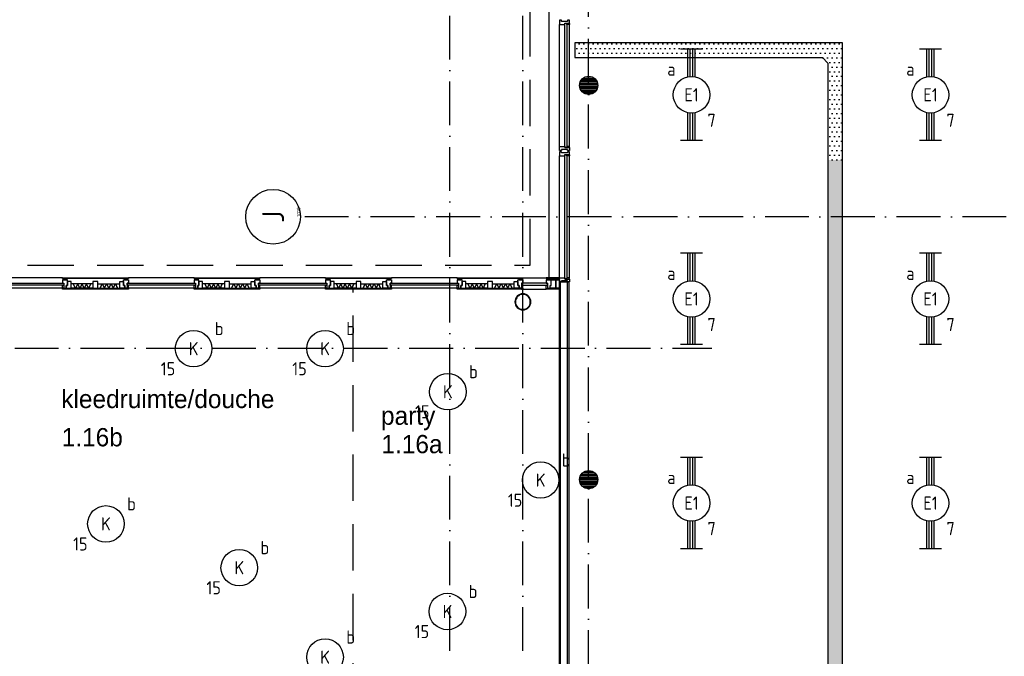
# Model space of a CAD drawing. Header units: millimetres. Extents: x 84333 to 240712, y -2244 to 84291.
# Tile 75 of 88: x 190631 to 204107, y 60756 to 69476. Entities that reach past the tile are written whole.
import ezdxf
from ezdxf.enums import TextEntityAlignment as Align

# ---------------------------------------------------------------- set-up
doc = ezdxf.new("R2010")
doc.units = ezdxf.units.MM
doc.header["$LTSCALE"] = 100
doc.linetypes.add('DASHDOT', pattern=[9, 6, -1.5, 0, -1.5])
doc.linetypes.add('HIDDEN', pattern=[9.525, 6.35, -3.175])
doc.layers.get('0').update_dxf_attribs({"linetype": 'CONTINUOUS'})
for name, color, linetype in [('AFDELING', 4, 'CONTINUOUS'), ('AL$1----_MAATVOERING', 7, 'CONTINUOUS'), ('AL$7----_STRAMIEN', 1, 'DASHDOT'), ('AL21----_BUITENWAND', 4, 'CONTINUOUS'), ('AL21K---_ISOLATIE', 1, 'CONTINUOUS'), ('AL22----_BINNENWAND', 7, 'CONTINUOUS'), ('AL28----_KONSTRUKTIE', 3, 'CONTINUOUS'), ('AL31----_BUITENKOZ', 7, 'CONTINUOUS'), ('ALN-----_BLOCKNAAM', 2, 'CONTINUOUS'), ('ALXAA---_GEWBETON', 12, 'CONTINUOUS'), ('ALXOU---_GLAS', 7, 'CONTINUOUS'), ('BOUW', 8, 'CONTINUOUS'), ('EB63101-_ATTRIB', 2, 'CONTINUOUS'), ('EL63101-_LICHT-ARM', 3, 'CONTINUOUS'), ('EL6441--_DATACOM', 3, 'CONTINUOUS'), ('KABELGGOOT1', 8, 'CONTINUOUS')]:
    doc.layers.add(name, color=color, linetype=linetype)
doc.styles.add('1_8', font='ISO', dxfattribs={"height": 1.8})
doc.styles.add('BURO-025', font='BUROFONT.shx', dxfattribs={"height": 250})
doc.styles.get("Standard").update_dxf_attribs({"font": 'iso.shx'})
doc.styles.add('TECHNIC', font='technic_.ttf')
pattern_1 = [(8e-14, (39793.956, 199192.7), (31.75, 63.5), [0, -63.5])]

# ---------------------------------------------------------------- blocks, each defined once
blk = doc.blocks.new('EJ3T20')
at = {"color": 0}
for p, q in [((-6.25, -1.5), (-6.25, 1.5)), ((6.25, -1.5), (6.25, 1.5)), ((-6.25, 0.52), (-2.44, 0.52)), ((-6.25, 0.17), (-2.49, 0.17)), ((2.44, 0.52), (6.25, 0.52)), ((2.49, 0.17), (6.25, 0.17)), ((-6.25, -0.17), (-2.49, -0.17)), ((-6.25, -0.52), (-2.44, -0.52)), ((2.44, -0.52), (6.25, -0.52)), ((2.49, -0.17), (6.25, -0.17))]:
    blk.add_line(p, q, dxfattribs=at)
blk.add_circle((0, 0), 2.5, dxfattribs=at)
at = {"color": 0, "style": '1_8'}
for tag, flags, p in [('SCHAK', 8, (3.5, 2.75)), ('A_CODE', 8, (0, 0)), ('GROEP', 8, (-3.5, -2.75)), ('KAST', 9, (3.5, -2.75))]:
    blk.add_attdef(tag, text='', height=1.8, dxfattribs=dict(at, flags=flags)).set_placement(p, align=Align.MIDDLE)
blk = doc.blocks.new('ES3G00')
at = {"color": 0}
blk.add_circle((0, 0), 2.5, dxfattribs=at)
at = {"color": 0, "style": '1_8'}
for tag, flags, p in [('SCHAK', 8, (3.5, 2.75)), ('A_CODE', 8, (0, 0)), ('GROEP', 8, (-3.5, -2.75)), ('KAST', 9, (3.5, -2.75))]:
    blk.add_attdef(tag, text='', height=1.8, dxfattribs=dict(at, flags=flags)).set_placement(p, align=Align.MIDDLE)
blk = doc.blocks.new('1010')
at = {"layer": 'AL$7----_STRAMIEN', "color": 7, "linetype": 'Continuous'}
blk.add_circle((0, 750), 750, dxfattribs=at)
at = {"layer": 'AL$7----_STRAMIEN', "color": 3, "linetype": 'Continuous'}
blk.add_attdef('STR-NAAM', text='', height=600, rotation=360, dxfattribs=at).set_placement((0, 750), align=Align.MIDDLE)
at = {"layer": 'ALN-----_BLOCKNAAM', "linetype": 'Continuous'}
blk.add_text('1010', height=100, dxfattribs=at).set_placement((0, 0))
blk = doc.blocks.new('A$C13e6995e')
at = {"layer": 'KABELGGOOT1'}
h = blk.add_hatch(dxfattribs=at)
h.set_pattern_fill('DOTS', color=256, scale=40, style=0)
h.set_pattern_definition(pattern_1)
h.paths.add_polyline_path([(116349, 71401), (113895, 71401), (113895, 71201), (116349, 71201)])
h.paths.add_polyline_path([(117561, 71401), (116349, 71401), (116349, 71201), (117286, 71201), (117361, 71126), (117361, 69796), (117561, 69796)])
h = blk.add_hatch(dxfattribs=at)
h.set_pattern_fill('DOTS', color=256, scale=40, style=0)
h.set_pattern_definition(pattern_1)
h.paths.add_polyline_path([(117561, 68042), (117361, 68042), (117361, 61725), (117561, 61725)])
h.paths.add_polyline_path([(117561, 61725), (117361, 61725), (117361, 60006), (117561, 60006)])
h.paths.add_polyline_path([(117561, 69796), (117361, 69796), (117361, 68042), (117561, 68042)])
at = {"layer": 'AL$1----_MAATVOERING', "color": 8, "linetype": 'HIDDEN'}
for p, q in [((113285, 68357), (113285, 77820)), ((98785, 68356), (113285, 68357))]:
    blk.add_line(p, q, dxfattribs=at)
at = {"layer": 'AL$7----_STRAMIEN'}
blk.add_line((87328, 67220), (115772, 67220), dxfattribs=at)
at = {"layer": 'AL$7----_STRAMIEN', "color": 1}
for points in [[(112185, 63073), (112185, 79257)], [(113185, 63073), (113185, 79257)], [(114085, 56456), (114085, 79257)], [(152204, 69020), (110185, 69020)]]:
    blk.add_lwpolyline(points, dxfattribs=at)
at = {"layer": 'AL21----_BUITENWAND', "color": 8}
blk.add_line((113545, 68185), (113545, 77960), dxfattribs=at)
at = {"layer": 'AL21K---_ISOLATIE', "color": 8, "linetype": 'Continuous'}
for p, q in [((107301, 68104), (107002, 68104)), ((107062, 68044), (107032, 68104)), ((107032, 68104), (107058, 68044)), ((107092, 68104), (107062, 68044)), ((107122, 68044), (107092, 68104)), ((107152, 68104), (107122, 68044)), ((107182, 68044), (107152, 68104)), ((107212, 68104), (107182, 68044)), ((107242, 68044), (107212, 68104)), ((107271, 68104), (107242, 68044)), ((107246, 68044), (107271, 68104)), ((107368, 68104), (107668, 68104)), ((107424, 68104), (107398, 68044)), ((107398, 68044), (107428, 68104)), ((107428, 68104), (107458, 68044)), ((107458, 68044), (107488, 68104)), ((107488, 68104), (107518, 68044)), ((107518, 68044), (107548, 68104)), ((107548, 68104), (107578, 68044)), ((107578, 68044), (107608, 68104)), ((107608, 68104), (107638, 68044)), ((107638, 68044), (107612, 68104)), ((109101, 68104), (108802, 68104)), ((108862, 68044), (108832, 68104)), ((108832, 68104), (108858, 68044)), ((108892, 68104), (108862, 68044)), ((108922, 68044), (108892, 68104)), ((108952, 68104), (108922, 68044)), ((108982, 68044), (108952, 68104)), ((109012, 68104), (108982, 68044)), ((109042, 68044), (109012, 68104)), ((109071, 68104), (109042, 68044)), ((109046, 68044), (109071, 68104)), ((109168, 68104), (109468, 68104)), ((109224, 68104), (109198, 68044)), ((109198, 68044), (109228, 68104)), ((109228, 68104), (109258, 68044)), ((109258, 68044), (109288, 68104)), ((109288, 68104), (109318, 68044)), ((109318, 68044), (109348, 68104)), ((109348, 68104), (109378, 68044)), ((109378, 68044), (109408, 68104)), ((109408, 68104), (109438, 68044)), ((109438, 68044), (109412, 68104)), ((110901, 68104), (110602, 68104)), ((110662, 68044), (110632, 68104)), ((110632, 68104), (110658, 68044)), ((110692, 68104), (110662, 68044)), ((110722, 68044), (110692, 68104)), ((110752, 68104), (110722, 68044)), ((110782, 68044), (110752, 68104)), ((110812, 68104), (110782, 68044)), ((110842, 68044), (110812, 68104)), ((110871, 68104), (110842, 68044)), ((110846, 68044), (110871, 68104)), ((110968, 68104), (111268, 68104)), ((111024, 68104), (110998, 68044)), ((110998, 68044), (111028, 68104)), ((111028, 68104), (111058, 68044)), ((111058, 68044), (111088, 68104)), ((111088, 68104), (111118, 68044)), ((111118, 68044), (111148, 68104)), ((111148, 68104), (111178, 68044)), ((111178, 68044), (111208, 68104)), ((111208, 68104), (111238, 68044)), ((111238, 68044), (111212, 68104)), ((112701, 68104), (112402, 68104)), ((112462, 68044), (112432, 68104)), ((112432, 68104), (112458, 68044)), ((112492, 68104), (112462, 68044)), ((112522, 68044), (112492, 68104)), ((112552, 68104), (112522, 68044)), ((112582, 68044), (112552, 68104)), ((112612, 68104), (112582, 68044)), ((112642, 68044), (112612, 68104)), ((112671, 68104), (112642, 68044)), ((112646, 68044), (112671, 68104)), ((112768, 68104), (113068, 68104)), ((112824, 68104), (112798, 68044)), ((112798, 68044), (112828, 68104)), ((112828, 68104), (112858, 68044)), ((112858, 68044), (112888, 68104)), ((112888, 68104), (112918, 68044)), ((112918, 68044), (112948, 68104)), ((112948, 68104), (112978, 68044)), ((112978, 68044), (113008, 68104)), ((113008, 68104), (113038, 68044)), ((113038, 68044), (113012, 68104)), ((107301, 68044), (107002, 68044)), ((107368, 68044), (107668, 68044)), ((109101, 68044), (108802, 68044)), ((109168, 68044), (109468, 68044)), ((110901, 68044), (110602, 68044)), ((110968, 68044), (111268, 68044)), ((112701, 68044), (112402, 68044)), ((112768, 68044), (113068, 68044))]:
    blk.add_line(p, q, dxfattribs=at)
at = {"layer": 'AL22----_BINNENWAND', "color": 8}
for p, q in [((113687, 62258), (113687, 68129)), ((113687, 68129), (113812, 68129)), ((113812, 68129), (113812, 62258))]:
    blk.add_line(p, q, dxfattribs=at)
at = {"layer": 'AL22----_BINNENWAND', "color": 8, "linetype": 'Continuous'}
for p, q in [((113702, 62258), (113702, 68129)), ((113797, 62258), (113797, 68129))]:
    blk.add_line(p, q, dxfattribs=at)
at = {"layer": 'AL22----_BINNENWAND', "color": 8, "linetype": 'HIDDEN'}
blk.add_line((110860, 62270), (110860, 68022), dxfattribs=at)
at = {"layer": 'AL28----_KONSTRUKTIE', "color": 8}
for centre in [(114085, 70820), (114085, 65420)]:
    blk.add_circle(centre, 125, dxfattribs=at)
for radius, start, end in [(110, 0, 180), (102, 0, 180), (110, 180, 0), (102, 180, 0)]:
    blk.add_arc((113185, 67855), radius, start, end, dxfattribs=at)
at = {"layer": 'AL31----_BUITENKOZ', "color": 8, "linetype": 'Continuous'}
for p, q in [((113692, 71711), (113686, 71711)), ((113686, 71711), (113686, 71692)), ((113706, 71711), (113692, 71711)), ((113715, 71711), (113706, 71711)), ((113706, 71711), (113706, 71711)), ((113715, 71697), (113715, 71711)), ((113795, 71697), (113715, 71697)), ((113805, 71711), (113795, 71711)), ((113795, 71711), (113795, 71697)), ((113819, 71711), (113805, 71711)), ((113805, 71711), (113805, 71711)), ((113825, 71711), (113819, 71711)), ((113825, 71672), (113825, 71711)), ((113686, 71692), (113686, 71655)), ((113686, 71655), (113693, 71655)), ((113693, 71655), (113697, 71655)), ((113697, 71655), (113705, 71655)), ((113705, 71655), (113758, 71655)), ((113758, 71655), (113758, 71672)), ((113758, 71672), (113825, 71672)), ((113788, 71672), (113820, 71672)), ((113788, 71655), (113788, 71672)), ((113825, 71655), (113788, 71655)), ((113820, 71672), (113820, 71667)), ((113820, 71667), (113825, 71667)), ((113825, 71667), (113825, 71655)), ((113686, 69948), (113686, 69985)), ((113686, 69985), (113693, 69985)), ((113686, 69929), (113686, 69948)), ((113693, 69985), (113697, 69985)), ((113697, 69985), (113705, 69985)), ((113705, 69985), (113758, 69985)), ((113795, 69943), (113715, 69943)), ((113715, 69943), (113715, 69929)), ((113758, 69985), (113758, 69968)), ((113758, 69968), (113825, 69968)), ((113825, 69985), (113788, 69985)), ((113788, 69985), (113788, 69968)), ((113788, 69968), (113820, 69968)), ((113795, 69929), (113795, 69943)), ((113820, 69968), (113820, 69973)), ((113820, 69973), (113825, 69973)), ((113825, 69973), (113825, 69985)), ((113825, 69968), (113825, 69929)), ((113692, 69929), (113686, 69929)), ((113692, 69911), (113686, 69911)), ((113686, 69911), (113686, 69892)), ((113686, 69892), (113686, 69855)), ((113686, 69855), (113693, 69855)), ((113705, 69929), (113692, 69929)), ((113706, 69911), (113692, 69911)), ((113693, 69855), (113697, 69855)), ((113697, 69855), (113705, 69855)), ((113715, 69929), (113705, 69929)), ((113705, 69929), (113705, 69929)), ((113705, 69855), (113758, 69855)), ((113715, 69911), (113706, 69911)), ((113706, 69911), (113706, 69911)), ((113715, 69897), (113715, 69911)), ((113795, 69897), (113715, 69897)), ((113758, 69855), (113758, 69872)), ((113758, 69872), (113825, 69872)), ((113788, 69872), (113820, 69872)), ((113788, 69855), (113788, 69872)), ((113825, 69855), (113788, 69855)), ((113805, 69929), (113795, 69929)), ((113805, 69911), (113795, 69911)), ((113795, 69911), (113795, 69897)), ((113819, 69929), (113805, 69929)), ((113805, 69929), (113805, 69929)), ((113819, 69911), (113805, 69911)), ((113805, 69911), (113805, 69911)), ((113825, 69929), (113819, 69929)), ((113825, 69911), (113819, 69911)), ((113820, 69872), (113820, 69867)), ((113820, 69867), (113825, 69867)), ((113825, 69872), (113825, 69911)), ((113825, 69867), (113825, 69855)), ((113686, 68148), (113686, 68185)), ((113686, 68185), (113693, 68185)), ((113686, 68129), (113686, 68148)), ((113692, 68129), (113686, 68129)), ((113705, 68129), (113692, 68129)), ((113693, 68185), (113697, 68185)), ((113697, 68185), (113705, 68185)), ((113705, 68185), (113758, 68185)), ((113715, 68129), (113705, 68129)), ((113705, 68129), (113705, 68129)), ((113795, 68143), (113715, 68143)), ((113715, 68143), (113715, 68129)), ((113758, 68185), (113758, 68168)), ((113758, 68168), (113825, 68168)), ((113825, 68185), (113788, 68185)), ((113788, 68185), (113788, 68168)), ((113788, 68168), (113820, 68168)), ((113795, 68129), (113795, 68143)), ((113805, 68129), (113795, 68129)), ((113819, 68129), (113805, 68129)), ((113805, 68129), (113805, 68129)), ((113825, 68129), (113819, 68129)), ((113820, 68168), (113820, 68173)), ((113820, 68173), (113825, 68173)), ((113825, 68173), (113825, 68185)), ((113825, 68168), (113825, 68129))]:
    blk.add_line(p, q, dxfattribs=at)
at = {"layer": 'AL31----_BUITENKOZ', "color": 8}
for p, q in [((113686, 69985), (113686, 71655)), ((113825, 69985), (113825, 71655)), ((113686, 68185), (113686, 69855)), ((113825, 68185), (113825, 69855)), ((106885, 68185), (105985, 68185)), ((106885, 68173), (106885, 68185)), ((106885, 68185), (107785, 68185)), ((107785, 68173), (106885, 68173)), ((106952, 68158), (106885, 68158)), ((106885, 68158), (106885, 68113)), ((106885, 68113), (106902, 68113)), ((106885, 68044), (106885, 68083)), ((106885, 68083), (106902, 68083)), ((106938, 68173), (106895, 68173)), ((106895, 68173), (106895, 68158)), ((106895, 68158), (106938, 68158)), ((106902, 68113), (106902, 68044)), ((106902, 68083), (106902, 68044)), ((106952, 68079), (106935, 68079)), ((106935, 68079), (106935, 68044)), ((106935, 68044), (106935, 68079)), ((106935, 68079), (106952, 68079)), ((106938, 68158), (106938, 68173)), ((106952, 68079), (106952, 68158)), ((107002, 68134), (106952, 68134)), ((106952, 68134), (106952, 68079)), ((107002, 68044), (107002, 68134)), ((107368, 68134), (107301, 68134)), ((107301, 68134), (107301, 68044)), ((107368, 68044), (107368, 68134)), ((107668, 68044), (107668, 68134)), ((107668, 68134), (107718, 68134)), ((107718, 68079), (107718, 68158)), ((107718, 68158), (107785, 68158)), ((107718, 68134), (107718, 68079)), ((107735, 68079), (107718, 68079)), ((107718, 68079), (107735, 68079)), ((107732, 68158), (107732, 68173)), ((107732, 68173), (107775, 68173)), ((107775, 68158), (107732, 68158)), ((107735, 68044), (107735, 68079)), ((107735, 68079), (107735, 68044)), ((107785, 68113), (107768, 68113)), ((107768, 68113), (107768, 68044)), ((107768, 68083), (107768, 68044)), ((107785, 68083), (107768, 68083)), ((107775, 68173), (107775, 68158)), ((108685, 68185), (107785, 68185)), ((107785, 68185), (107785, 68173)), ((107785, 68158), (107785, 68113)), ((107785, 68044), (107785, 68083)), ((108685, 68173), (108685, 68185)), ((108685, 68185), (109585, 68185)), ((109585, 68173), (108685, 68173)), ((108752, 68158), (108685, 68158)), ((108685, 68158), (108685, 68113)), ((108685, 68113), (108702, 68113)), ((108685, 68044), (108685, 68083)), ((108685, 68083), (108702, 68083)), ((108738, 68173), (108695, 68173)), ((108695, 68173), (108695, 68158)), ((108695, 68158), (108738, 68158)), ((108702, 68113), (108702, 68044)), ((108702, 68083), (108702, 68044)), ((108735, 68044), (108735, 68079)), ((108735, 68079), (108752, 68079)), ((108752, 68079), (108735, 68079)), ((108735, 68079), (108735, 68044)), ((108738, 68158), (108738, 68173)), ((108752, 68079), (108752, 68158)), ((108802, 68134), (108752, 68134)), ((108752, 68134), (108752, 68079)), ((108802, 68044), (108802, 68134)), ((109168, 68134), (109101, 68134)), ((109101, 68134), (109101, 68044)), ((109168, 68044), (109168, 68134)), ((109468, 68044), (109468, 68134)), ((109468, 68134), (109518, 68134)), ((109518, 68079), (109518, 68158)), ((109518, 68158), (109585, 68158)), ((109518, 68134), (109518, 68079)), ((109535, 68079), (109518, 68079)), ((109518, 68079), (109535, 68079)), ((109532, 68158), (109532, 68173)), ((109532, 68173), (109575, 68173)), ((109575, 68158), (109532, 68158)), ((109535, 68044), (109535, 68079)), ((109535, 68079), (109535, 68044)), ((109585, 68113), (109568, 68113)), ((109568, 68113), (109568, 68044)), ((109568, 68083), (109568, 68044)), ((109585, 68083), (109568, 68083)), ((109575, 68173), (109575, 68158)), ((109585, 68185), (109585, 68173)), ((110485, 68185), (109585, 68185)), ((109585, 68158), (109585, 68113)), ((109585, 68044), (109585, 68083)), ((110485, 68173), (110485, 68185)), ((110485, 68185), (111385, 68185)), ((111385, 68173), (110485, 68173)), ((110552, 68158), (110485, 68158)), ((110485, 68158), (110485, 68113)), ((110485, 68113), (110502, 68113)), ((110485, 68044), (110485, 68083)), ((110485, 68083), (110502, 68083)), ((110538, 68173), (110495, 68173)), ((110495, 68173), (110495, 68158)), ((110495, 68158), (110538, 68158)), ((110502, 68113), (110502, 68044)), ((110502, 68083), (110502, 68044)), ((110535, 68044), (110535, 68079)), ((110535, 68079), (110552, 68079)), ((110552, 68079), (110535, 68079)), ((110535, 68079), (110535, 68044)), ((110538, 68158), (110538, 68173)), ((110552, 68079), (110552, 68158)), ((110602, 68134), (110552, 68134)), ((110552, 68134), (110552, 68079)), ((110602, 68044), (110602, 68134)), ((110968, 68134), (110901, 68134)), ((110901, 68134), (110901, 68044)), ((110968, 68044), (110968, 68134)), ((111268, 68044), (111268, 68134)), ((111268, 68134), (111318, 68134)), ((111318, 68079), (111318, 68158)), ((111318, 68158), (111385, 68158)), ((111318, 68134), (111318, 68079)), ((111318, 68079), (111335, 68079)), ((111335, 68079), (111318, 68079)), ((111332, 68158), (111332, 68173)), ((111332, 68173), (111375, 68173)), ((111375, 68158), (111332, 68158)), ((111335, 68079), (111335, 68044)), ((111335, 68044), (111335, 68079)), ((111385, 68113), (111368, 68113)), ((111368, 68113), (111368, 68044)), ((111368, 68083), (111368, 68044)), ((111385, 68083), (111368, 68083)), ((111375, 68173), (111375, 68158)), ((112285, 68185), (111385, 68185)), ((111385, 68185), (111385, 68173)), ((111385, 68158), (111385, 68113)), ((111385, 68044), (111385, 68083)), ((112285, 68173), (112285, 68185)), ((112285, 68185), (113185, 68185)), ((113185, 68173), (112285, 68173)), ((112352, 68158), (112285, 68158)), ((112285, 68158), (112285, 68113)), ((112285, 68113), (112302, 68113)), ((112285, 68044), (112285, 68083)), ((112285, 68083), (112302, 68083)), ((112338, 68173), (112295, 68173)), ((112295, 68173), (112295, 68158)), ((112295, 68158), (112338, 68158)), ((112302, 68113), (112302, 68044)), ((112302, 68083), (112302, 68044)), ((112352, 68079), (112335, 68079)), ((112335, 68079), (112335, 68044)), ((112335, 68044), (112335, 68079)), ((112335, 68079), (112352, 68079)), ((112338, 68158), (112338, 68173)), ((112352, 68079), (112352, 68158)), ((112402, 68134), (112352, 68134)), ((112352, 68134), (112352, 68079)), ((112402, 68044), (112402, 68134)), ((112768, 68134), (112701, 68134)), ((112701, 68134), (112701, 68044)), ((112768, 68044), (112768, 68134)), ((113068, 68044), (113068, 68134)), ((113068, 68134), (113118, 68134)), ((113118, 68079), (113118, 68158)), ((113118, 68158), (113185, 68158)), ((113118, 68134), (113118, 68079)), ((113135, 68079), (113118, 68079)), ((113118, 68079), (113135, 68079)), ((113132, 68158), (113132, 68173)), ((113132, 68173), (113175, 68173)), ((113175, 68158), (113132, 68158)), ((113135, 68044), (113135, 68079)), ((113135, 68079), (113135, 68044)), ((113185, 68113), (113168, 68113)), ((113168, 68113), (113168, 68044)), ((113168, 68083), (113168, 68029)), ((113185, 68083), (113168, 68083)), ((113175, 68173), (113175, 68158)), ((113185, 68185), (113505, 68185)), ((113185, 68185), (113185, 68173)), ((113185, 68158), (113185, 68113)), ((113185, 68029), (113185, 68083)), ((113506, 68185), (113505, 68184)), ((113505, 68184), (113505, 68174)), ((113505, 68174), (113506, 68173)), ((113572, 68158), (113505, 68158)), ((113505, 68158), (113505, 68113)), ((113505, 68113), (113522, 68113)), ((113505, 68029), (113505, 68083)), ((113505, 68083), (113522, 68083)), ((113685, 68185), (113506, 68185)), ((113506, 68173), (113685, 68173)), ((113558, 68173), (113515, 68173)), ((113515, 68173), (113515, 68158)), ((113515, 68158), (113558, 68158)), ((113522, 68113), (113522, 68044)), ((113522, 68083), (113522, 68029)), ((113557, 68044), (113557, 68079)), ((113557, 68079), (113572, 68079)), ((113557, 68044), (113557, 68079)), ((113557, 68079), (113572, 68079)), ((113558, 68158), (113558, 68173)), ((113572, 68158), (113634, 68158)), ((113572, 68079), (113572, 68158)), ((113572, 68079), (113572, 68158)), ((113634, 68044), (113634, 68158)), ((113634, 68158), (113686, 68158)), ((113634, 68158), (113634, 68044)), ((113686, 68184), (113685, 68185)), ((113685, 68173), (113686, 68174)), ((113686, 68174), (113686, 68184)), ((113686, 68158), (113686, 68044)), ((106885, 68044), (105985, 68044)), ((106885, 68029), (106885, 68044)), ((106885, 68044), (107785, 68044)), ((106902, 68044), (106885, 68044)), ((107785, 68029), (106885, 68029)), ((106902, 68044), (106935, 68044)), ((106935, 68044), (107002, 68044)), ((107301, 68044), (107368, 68044)), ((107735, 68044), (107668, 68044)), ((107768, 68044), (107735, 68044)), ((107768, 68044), (107785, 68044)), ((108685, 68044), (107785, 68044)), ((107785, 68044), (107785, 68029)), ((108685, 68029), (108685, 68044)), ((108685, 68044), (109585, 68044)), ((108702, 68044), (108685, 68044)), ((109585, 68029), (108685, 68029)), ((108702, 68044), (108735, 68044)), ((108735, 68044), (108802, 68044)), ((109101, 68044), (109168, 68044)), ((109535, 68044), (109468, 68044)), ((109568, 68044), (109535, 68044)), ((109568, 68044), (109585, 68044)), ((109585, 68044), (109585, 68029)), ((110485, 68044), (109585, 68044)), ((110502, 68044), (110485, 68044)), ((110485, 68029), (110485, 68044)), ((110485, 68044), (111385, 68044)), ((111385, 68029), (110485, 68029)), ((110502, 68044), (110535, 68044)), ((110535, 68044), (110602, 68044)), ((110901, 68044), (110968, 68044)), ((111335, 68044), (111268, 68044)), ((111368, 68044), (111335, 68044)), ((111368, 68044), (111385, 68044)), ((112285, 68044), (111385, 68044)), ((111385, 68044), (111385, 68029)), ((112285, 68029), (112285, 68044)), ((112285, 68044), (113185, 68044)), ((112302, 68044), (112285, 68044)), ((113185, 68029), (112285, 68029)), ((112302, 68044), (112335, 68044)), ((112335, 68044), (112402, 68044)), ((112701, 68044), (112768, 68044)), ((113135, 68044), (113068, 68044)), ((113168, 68044), (113135, 68044)), ((113168, 68029), (113185, 68029)), ((113185, 68044), (113185, 68029)), ((113185, 68029), (113505, 68029)), ((113522, 68029), (113505, 68029)), ((113522, 68029), (113522, 68044)), ((113522, 68044), (113686, 68044)), ((113522, 68044), (113557, 68044)), ((113686, 68029), (113522, 68029)), ((113634, 68044), (113557, 68044)), ((113686, 68044), (113634, 68044)), ((113686, 68044), (113686, 68029))]:
    blk.add_line(p, q, dxfattribs=at)
at = {"layer": 'ALXAA---_GEWBETON', "color": 8}
for p, q in [((113985, 70896), (114184, 70896)), ((114005, 70916), (114165, 70916)), ((114038, 70936), (114132, 70936)), ((113960, 70816), (114210, 70816)), ((113961, 70836), (114209, 70836)), ((113962, 70796), (114208, 70796)), ((113965, 70856), (114205, 70856)), ((113968, 70776), (114202, 70776)), ((113973, 70876), (114197, 70876)), ((113978, 70756), (114192, 70756)), ((113993, 70736), (114177, 70736)), ((114016, 70716), (114154, 70716)), ((114072, 70696), (114098, 70696)), ((113985, 65496), (114184, 65496)), ((114005, 65516), (114165, 65516)), ((114038, 65536), (114132, 65536)), ((113960, 65416), (114210, 65416)), ((113961, 65436), (114209, 65436)), ((113962, 65396), (114208, 65396)), ((113965, 65456), (114205, 65456)), ((113968, 65376), (114202, 65376)), ((113973, 65476), (114197, 65476)), ((113978, 65356), (114192, 65356)), ((113993, 65336), (114177, 65336)), ((114016, 65316), (114154, 65316)), ((114072, 65296), (114098, 65296))]:
    blk.add_line(p, q, dxfattribs=at)
at = {"layer": 'ALXOU---_GLAS', "color": 8}
for p, q in [((113760, 71670), (113786, 71670)), ((113760, 69970), (113760, 71670)), ((113786, 71670), (113786, 69970)), ((113786, 69970), (113760, 69970)), ((113760, 69870), (113786, 69870)), ((113760, 68170), (113760, 69870)), ((113786, 69870), (113786, 68170)), ((105968, 68113), (106902, 68113)), ((106902, 68083), (105968, 68083)), ((106902, 68113), (106902, 68083)), ((107768, 68083), (107768, 68113)), ((107768, 68113), (108702, 68113)), ((108702, 68083), (107768, 68083)), ((108702, 68113), (108702, 68083)), ((109568, 68083), (109568, 68113)), ((109568, 68113), (110502, 68113)), ((110502, 68083), (109568, 68083)), ((110502, 68113), (110502, 68083)), ((111368, 68083), (111368, 68113)), ((111368, 68113), (112302, 68113)), ((112302, 68083), (111368, 68083)), ((112302, 68113), (112302, 68083)), ((113168, 68113), (113168, 68083)), ((113522, 68113), (113168, 68113)), ((113168, 68083), (113522, 68083)), ((113522, 68083), (113522, 68113)), ((113786, 68170), (113760, 68170))]:
    blk.add_line(p, q, dxfattribs=at)
at = {"layer": 'KABELGGOOT1'}
for p, q in [((117561, 71401, 2750), (113895, 71401, 2750)), ((113895, 71401, 2750), (113895, 71201, 2750)), ((117561, 54481, 2750), (117561, 71401, 2750)), ((113895, 71201, 2750), (117286, 71201, 2750)), ((117286, 71201, 2750), (117361, 71126, 2750)), ((117361, 71126, 2750), (117361, 54481, 2750))]:
    blk.add_line(p, q, dxfattribs=at)
at = {"layer": 'AL$7----_STRAMIEN', "xscale": 0.5, "yscale": 0.5, "zscale": 0.5, "rotation": 90.00000000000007}
blk.add_blockref('1010', (110141, 69020), dxfattribs=at).add_auto_attribs({'STR-NAAM': 'J'})
at = {"layer": 'AFDELING', "color": 8, "style": 'TECHNIC'}
for p in [(92219, 54468), (58038, 41625), (88108, 41444)]:
    blk.add_attdef('VIDE', text='', height=500, dxfattribs=at).set_placement(p, align=Align.CENTER)
blk.add_attdef('VIDE', text='', height=500, rotation=90, dxfattribs=at).set_placement((75129, 25766), align=Align.CENTER)
at = {"layer": 'BOUW', "style": 'BURO-025'}
for s, p in [('kleedruimte/douche', (106867, 66400)), ('party', (111243, 66171)), ('1.16b', (106873, 65876)), ('1.16a', (111249, 65782))]:
    blk.add_text(s, height=250, dxfattribs=at).set_placement(p)

msp = doc.modelspace()

# ---------------------------------------------------------------- block references
at = {"layer": 'EL63101-_LICHT-ARM'}
ref = msp.add_blockref('EJ3T20', (199826, 68447, 3500), dxfattribs=dict(at, xscale=100, yscale=100, zscale=100, rotation=90))
ref.add_attrib('A_CODE', 'E1', dxfattribs={"layer": 'EB63101-_ATTRIB', "color": 1, "height": 180, "style": '1_8', "flags": 8}).set_placement((199826, 68447, 3500), align=Align.MIDDLE)
ref.add_attrib('GROEP', '7', dxfattribs={"layer": 'EB63101-_ATTRIB', "color": 1, "height": 180, "style": '1_8', "flags": 8}).set_placement((200101, 68097, 3500), align=Align.MIDDLE)
ref.add_attrib('SCHAK', 'a', dxfattribs={"layer": 'EB63101-_ATTRIB', "color": 1, "height": 180, "style": '1_8', "flags": 8}).set_placement((199551, 68797, 3500), align=Align.MIDDLE)
ref = msp.add_blockref('EJ3T20', (203097, 68447, 3500), dxfattribs=dict(at, xscale=100, yscale=100, zscale=100, rotation=90))
ref.add_attrib('A_CODE', 'E1', dxfattribs={"layer": 'EB63101-_ATTRIB', "color": 1, "height": 180, "style": '1_8', "flags": 8}).set_placement((203097, 68447, 3500), align=Align.MIDDLE)
ref.add_attrib('GROEP', '7', dxfattribs={"layer": 'EB63101-_ATTRIB', "color": 1, "height": 180, "style": '1_8', "flags": 8}).set_placement((203372, 68097, 3500), align=Align.MIDDLE)
ref.add_attrib('SCHAK', 'a', dxfattribs={"layer": 'EB63101-_ATTRIB', "color": 1, "height": 180, "style": '1_8', "flags": 8}).set_placement((202822, 68797, 3500), align=Align.MIDDLE)
ref = msp.add_blockref('EJ3T20', (199826, 65651, 3500), dxfattribs=dict(at, xscale=100, yscale=100, zscale=100, rotation=90))
ref.add_attrib('A_CODE', 'E1', dxfattribs={"layer": 'EB63101-_ATTRIB', "color": 1, "height": 180, "style": '1_8', "flags": 8}).set_placement((199826, 65651, 3500), align=Align.MIDDLE)
ref.add_attrib('GROEP', '7', dxfattribs={"layer": 'EB63101-_ATTRIB', "color": 1, "height": 180, "style": '1_8', "flags": 8}).set_placement((200101, 65301, 3500), align=Align.MIDDLE)
ref.add_attrib('SCHAK', 'a', dxfattribs={"layer": 'EB63101-_ATTRIB', "color": 1, "height": 180, "style": '1_8', "flags": 8}).set_placement((199551, 66001, 3500), align=Align.MIDDLE)
ref = msp.add_blockref('EJ3T20', (203097, 65651, 3500), dxfattribs=dict(at, xscale=100, yscale=100, zscale=100, rotation=90))
ref.add_attrib('A_CODE', 'E1', dxfattribs={"layer": 'EB63101-_ATTRIB', "color": 1, "height": 180, "style": '1_8', "flags": 8}).set_placement((203097, 65651, 3500), align=Align.MIDDLE)
ref.add_attrib('GROEP', '7', dxfattribs={"layer": 'EB63101-_ATTRIB', "color": 1, "height": 180, "style": '1_8', "flags": 8}).set_placement((203372, 65301, 3500), align=Align.MIDDLE)
ref.add_attrib('SCHAK', 'a', dxfattribs={"layer": 'EB63101-_ATTRIB', "color": 1, "height": 180, "style": '1_8', "flags": 8}).set_placement((202822, 66001, 3500), align=Align.MIDDLE)
ref = msp.add_blockref('ES3G00', (193011, 64970, 2900), dxfattribs=dict(at, xscale=100, yscale=100, zscale=100))
ref.add_attrib('A_CODE', 'K', dxfattribs={"layer": 'EB63101-_ATTRIB', "color": 1, "height": 180, "style": '1_8', "flags": 8}).set_placement((193011, 64970, 2900), align=Align.MIDDLE)
ref.add_attrib('GROEP', '15', dxfattribs={"layer": 'EB63101-_ATTRIB', "color": 1, "height": 180, "style": '1_8', "flags": 8}).set_placement((192661, 64695, 2900), align=Align.MIDDLE)
ref.add_attrib('SCHAK', 'b', dxfattribs={"layer": 'EB63101-_ATTRIB', "color": 1, "height": 180, "style": '1_8', "flags": 8}).set_placement((193361, 65245, 2900), align=Align.MIDDLE)
ref = msp.add_blockref('ES3G00', (194811, 64970, 2900), dxfattribs=dict(at, xscale=100, yscale=100, zscale=100))
ref.add_attrib('A_CODE', 'K', dxfattribs={"layer": 'EB63101-_ATTRIB', "color": 1, "height": 180, "style": '1_8', "flags": 8}).set_placement((194811, 64970, 2900), align=Align.MIDDLE)
ref.add_attrib('GROEP', '15', dxfattribs={"layer": 'EB63101-_ATTRIB', "color": 1, "height": 180, "style": '1_8', "flags": 8}).set_placement((194461, 64695, 2900), align=Align.MIDDLE)
ref.add_attrib('SCHAK', 'b', dxfattribs={"layer": 'EB63101-_ATTRIB', "color": 1, "height": 180, "style": '1_8', "flags": 8}).set_placement((195161, 65245, 2900), align=Align.MIDDLE)
ref = msp.add_blockref('ES3G00', (196491, 64380, 2900), dxfattribs=dict(at, xscale=100, yscale=100, zscale=100))
ref.add_attrib('A_CODE', 'K', dxfattribs={"layer": 'EB63101-_ATTRIB', "color": 1, "height": 180, "style": '1_8', "flags": 8}).set_placement((196491, 64380, 2900), align=Align.MIDDLE)
ref.add_attrib('GROEP', '15', dxfattribs={"layer": 'EB63101-_ATTRIB', "color": 1, "height": 180, "style": '1_8', "flags": 8}).set_placement((196141, 64105, 2900), align=Align.MIDDLE)
ref.add_attrib('SCHAK', 'b', dxfattribs={"layer": 'EB63101-_ATTRIB', "color": 1, "height": 180, "style": '1_8', "flags": 8}).set_placement((196841, 64655, 2900), align=Align.MIDDLE)
ref = msp.add_blockref('ES3G00', (197761, 63170, 2900), dxfattribs=dict(at, xscale=100, yscale=100, zscale=100))
ref.add_attrib('A_CODE', 'K', dxfattribs={"layer": 'EB63101-_ATTRIB', "color": 1, "height": 180, "style": '1_8', "flags": 8}).set_placement((197761, 63170, 2900), align=Align.MIDDLE)
ref.add_attrib('GROEP', '15', dxfattribs={"layer": 'EB63101-_ATTRIB', "color": 1, "height": 180, "style": '1_8', "flags": 8}).set_placement((197411, 62895, 2900), align=Align.MIDDLE)
ref.add_attrib('SCHAK', 'b', dxfattribs={"layer": 'EB63101-_ATTRIB', "color": 1, "height": 180, "style": '1_8', "flags": 8}).set_placement((198111, 63445, 2900), align=Align.MIDDLE)
ref = msp.add_blockref('EJ3T20', (199826, 62855, 3500), dxfattribs=dict(at, xscale=100, yscale=100, zscale=100, rotation=90))
ref.add_attrib('A_CODE', 'E1', dxfattribs={"layer": 'EB63101-_ATTRIB', "color": 1, "height": 180, "style": '1_8', "flags": 8}).set_placement((199826, 62855, 3500), align=Align.MIDDLE)
ref.add_attrib('GROEP', '7', dxfattribs={"layer": 'EB63101-_ATTRIB', "color": 1, "height": 180, "style": '1_8', "flags": 8}).set_placement((200101, 62505, 3500), align=Align.MIDDLE)
ref.add_attrib('SCHAK', 'a', dxfattribs={"layer": 'EB63101-_ATTRIB', "color": 1, "height": 180, "style": '1_8', "flags": 8}).set_placement((199551, 63205, 3500), align=Align.MIDDLE)
ref = msp.add_blockref('EJ3T20', (203097, 62855, 3500), dxfattribs=dict(at, xscale=100, yscale=100, zscale=100, rotation=90))
ref.add_attrib('A_CODE', 'E1', dxfattribs={"layer": 'EB63101-_ATTRIB', "color": 1, "height": 180, "style": '1_8', "flags": 8}).set_placement((203097, 62855, 3500), align=Align.MIDDLE)
ref.add_attrib('GROEP', '7', dxfattribs={"layer": 'EB63101-_ATTRIB', "color": 1, "height": 180, "style": '1_8', "flags": 8}).set_placement((203372, 62505, 3500), align=Align.MIDDLE)
ref.add_attrib('SCHAK', 'a', dxfattribs={"layer": 'EB63101-_ATTRIB', "color": 1, "height": 180, "style": '1_8', "flags": 8}).set_placement((202822, 63205, 3500), align=Align.MIDDLE)
ref = msp.add_blockref('ES3G00', (191811, 62570, 2900), dxfattribs=dict(at, xscale=100, yscale=100, zscale=100))
ref.add_attrib('A_CODE', 'K', dxfattribs={"layer": 'EB63101-_ATTRIB', "color": 1, "height": 180, "style": '1_8', "flags": 8}).set_placement((191811, 62570, 2900), align=Align.MIDDLE)
ref.add_attrib('GROEP', '15', dxfattribs={"layer": 'EB63101-_ATTRIB', "color": 1, "height": 180, "style": '1_8', "flags": 8}).set_placement((191461, 62295, 2900), align=Align.MIDDLE)
ref.add_attrib('SCHAK', 'b', dxfattribs={"layer": 'EB63101-_ATTRIB', "color": 1, "height": 180, "style": '1_8', "flags": 8}).set_placement((192161, 62845, 2900), align=Align.MIDDLE)
ref = msp.add_blockref('ES3G00', (193636, 61970, 2900), dxfattribs=dict(at, xscale=100, yscale=100, zscale=100))
ref.add_attrib('A_CODE', 'K', dxfattribs={"layer": 'EB63101-_ATTRIB', "color": 1, "height": 180, "style": '1_8', "flags": 8}).set_placement((193636, 61970, 2900), align=Align.MIDDLE)
ref.add_attrib('GROEP', '15', dxfattribs={"layer": 'EB63101-_ATTRIB', "color": 1, "height": 180, "style": '1_8', "flags": 8}).set_placement((193286, 61695, 2900), align=Align.MIDDLE)
ref.add_attrib('SCHAK', 'b', dxfattribs={"layer": 'EB63101-_ATTRIB', "color": 1, "height": 180, "style": '1_8', "flags": 8}).set_placement((193986, 62245, 2900), align=Align.MIDDLE)
ref = msp.add_blockref('ES3G00', (196486, 61370, 2900), dxfattribs=dict(at, xscale=100, yscale=100, zscale=100))
ref.add_attrib('A_CODE', 'K', dxfattribs={"layer": 'EB63101-_ATTRIB', "color": 1, "height": 180, "style": '1_8', "flags": 8}).set_placement((196486, 61370, 2900), align=Align.MIDDLE)
ref.add_attrib('GROEP', '15', dxfattribs={"layer": 'EB63101-_ATTRIB', "color": 1, "height": 180, "style": '1_8', "flags": 8}).set_placement((196136, 61095, 2900), align=Align.MIDDLE)
ref.add_attrib('SCHAK', 'b', dxfattribs={"layer": 'EB63101-_ATTRIB', "color": 1, "height": 180, "style": '1_8', "flags": 8}).set_placement((196836, 61645, 2900), align=Align.MIDDLE)
ref = msp.add_blockref('ES3G00', (194811, 60745, 2900), dxfattribs=dict(at, xscale=100, yscale=100, zscale=100))
ref.add_attrib('A_CODE', 'K', dxfattribs={"layer": 'EB63101-_ATTRIB', "color": 1, "height": 180, "style": '1_8', "flags": 8}).set_placement((194811, 60745, 2900), align=Align.MIDDLE)
ref.add_attrib('GROEP', '15', dxfattribs={"layer": 'EB63101-_ATTRIB', "color": 1, "height": 180, "style": '1_8', "flags": 8}).set_placement((194461, 60470, 2900), align=Align.MIDDLE)
ref.add_attrib('SCHAK', 'b', dxfattribs={"layer": 'EB63101-_ATTRIB', "color": 1, "height": 180, "style": '1_8', "flags": 8}).set_placement((195161, 61020, 2900), align=Align.MIDDLE)
at = {"layer": 'EL6441--_DATACOM'}
msp.add_blockref('A$C13e6995e', (84333, -2244), dxfattribs=at)

doc.saveas('drawing.dxf')
